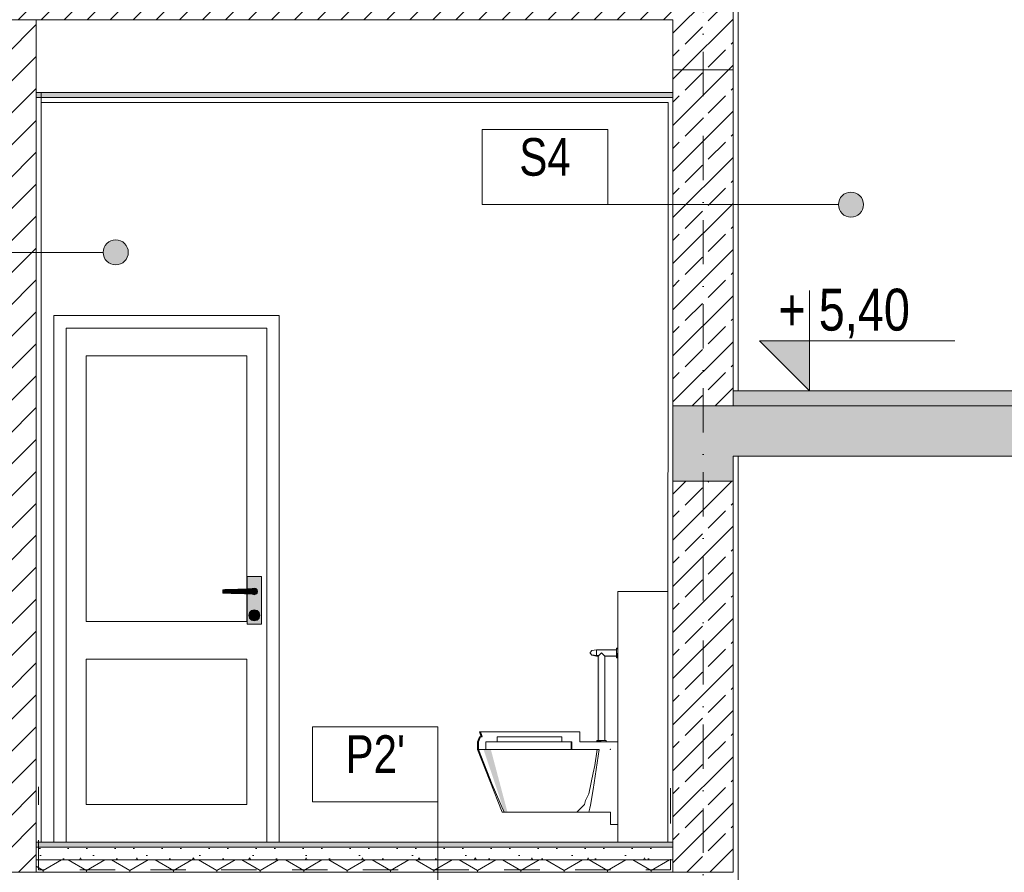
# Model space of a CAD drawing. Header units: millimetres. Extents: x -126680 to -83680, y 18016 to 39016.
# Tile 14 of 121: x -114755 to -110828, y 29192 to 32592. Entities that reach past the tile are written whole.
import ezdxf

# ---------------------------------------------------------------- set-up
doc = ezdxf.new("R2010")
doc.units = ezdxf.units.MM
doc.header["$MEASUREMENT"] = 0
doc.linetypes.add('Kropki i Kreski', pattern=[335.138881, 176.388884, -88.194442, 0, -70.555556])
doc.linetypes.add('Przerywana', pattern=[282.222223, 141.111112, -141.111112])
for name, color, linetype, lineweight in [('Nowe_0_Nr_pióra__21', 7, 'Continuous', 20), ('Nowe_Konstrukcja - Schody_Nr_pióra__3', 7, 'Continuous', 13), ('Nowe_Konstrukcja - Stropy_Nr_pióra__21', 7, 'Continuous', 20), ('Nowe_Konstrukcja - Stropy_Nr_pióra__3', 7, 'Continuous', 13), ('Nowe_Konstrukcja - Ściany zew_Nr_pióra__106', 252, 'Continuous', 13), ('Nowe_Konstrukcja - Ściany zew_Nr_pióra__18', 9, 'Continuous', 15), ('Nowe_Konstrukcja - Ściany zew_Nr_pióra__19', 255, 'Continuous', 0), ('Nowe_Konstrukcja - Ściany zew_Nr_pióra__21', 7, 'Continuous', 20), ('Nowe_Konstrukcja - Ściany zew_Nr_pióra__3', 7, 'Continuous', 13), ('Nowe_Osie_Nr_pióra__4', 8, 'Continuous', 13), ('Nowe_Tabelka_Nr_pióra__3', 7, 'Continuous', 13), ('Nowe_Tabelka_Nr_pióra__7', 7, 'Continuous', 35), ('Nowe_Wnętrze - Umeblowanie_Nr_pióra__106', 252, 'Continuous', 13), ('Nowe_Wnętrze - Umeblowanie_Nr_pióra__18', 9, 'Continuous', 15), ('Nowe_Wnętrze - Umeblowanie_Nr_pióra__19', 255, 'Continuous', 0), ('Nowe_Wnętrze - Umeblowanie_Nr_pióra__3', 7, 'Continuous', 13), ('Nowe_zagospodarowanie_Nr_pióra__21', 7, 'Continuous', 20)]:
    doc.layers.add(name, color=color, linetype=linetype, lineweight=lineweight)
for name, color, linetype, lineweight, true_color in [('Nowe_Konstrukcja - Schody_Nr_pióra__116', 7, 'Continuous', 13, 0xcccccc), ('Nowe_Konstrukcja - Stropy_Nr_pióra__23', 7, 'Continuous', 13, 0x858585), ('Nowe_Konstrukcja - Ściany zew_Nr_pióra__102', 7, 'Continuous', 13, 0x3e3e3e), ('Nowe_Konstrukcja - Ściany zew_Nr_pióra__142', 7, 'Continuous', 0, 0xe8e8e8), ('Nowe_Konstrukcja - Ściany zew_Nr_pióra__23', 7, 'Continuous', 13, 0x858585), ('Nowe_Konstrukcja - Ściany zew_Nr_pióra__61', 7, 'Continuous', 18, 0x6a6a6a), ('Nowe_Konstrukcja - Ściany zew_Nr_pióra__62', 7, 'Continuous', 18, 0xaaaaaa), ('Nowe_Wnętrze - Umeblowanie_Nr_pióra__142', 7, 'Continuous', 0, 0xe8e8e8), ('Nowe_Wnętrze - Umeblowanie_Nr_pióra__62', 7, 'Continuous', 18, 0xaaaaaa)]:
    doc.layers.add(name, color=color, linetype=linetype, lineweight=lineweight, true_color=true_color)
doc.layers.add('Nowe_zagospodarowanie', color=7, linetype='Continuous')
doc.styles.add('STYL_AUTOMATYCZNY_2', font='arial.ttf', dxfattribs={"width": 0.8})
pattern_1 = [(45, (0, 0), (-91.92388, 91.92388), []), (45, (-45.96, 45.96), (-91.92388, 91.92388), [97.5, -32.5])]

# ---------------------------------------------------------------- blocks, each defined once
blk = doc.blocks.new('Polilinia_2_2', base_point=(-111439.4, 31854.8))
at = {"layer": 'Nowe_zagospodarowanie', "linetype": 'Continuous', "lineweight": 0, "true_color": 0x000000}
blk.add_hatch(color=18, dxfattribs=at).paths.add_polyline_path([(-111489.4, 31854.8), (-111485.5, 31835.7), (-111474.7, 31819.5), (-111458.5, 31808.6), (-111439.4, 31804.8), (-111420.2, 31808.6), (-111404, 31819.5), (-111393.2, 31835.7), (-111389.4, 31854.8), (-111393.2, 31874), (-111404, 31890.2), (-111420.2, 31901), (-111439.4, 31904.8), (-111458.5, 31901), (-111474.7, 31890.2), (-111485.5, 31874)])
at = {"layer": 'Nowe_zagospodarowanie_Nr_pióra__21', "color": 7, "linetype": 'Continuous', "lineweight": 20, "flags": 128}
blk.add_lwpolyline([(-111489.4, 31854.8), (-112409.8, 31854.8), (-112909.8, 31854.8), (-112909.8, 32104.8), (-112909.8, 32154.8), (-112409.8, 32154.8), (-112409.8, 31854.8)], dxfattribs=at)
at = {"layer": 'Nowe_zagospodarowanie_Nr_pióra__21', "color": 7, "linetype": 'Continuous', "lineweight": 20}
blk.add_circle((-111439.4, 31854.8), 50, dxfattribs=at)
blk = doc.blocks.new('Polilinia_9_2', base_point=(-114372.1, 31664.5))
at = {"layer": 'Nowe_zagospodarowanie', "linetype": 'Continuous', "lineweight": 0, "true_color": 0x000000}
blk.add_hatch(color=18, dxfattribs=at).paths.add_polyline_path([(-114422.1, 31664.5), (-114418.3, 31645.4), (-114407.4, 31629.2), (-114391.2, 31618.3), (-114372.1, 31614.5), (-114352.9, 31618.3), (-114336.7, 31629.2), (-114325.9, 31645.4), (-114322.1, 31664.5), (-114325.9, 31683.6), (-114336.7, 31699.9), (-114352.9, 31710.7), (-114372.1, 31714.5), (-114391.2, 31710.7), (-114407.4, 31699.9), (-114418.3, 31683.6)])
at = {"layer": 'Nowe_zagospodarowanie_Nr_pióra__21', "color": 7, "linetype": 'Continuous', "lineweight": 20, "flags": 128}
blk.add_lwpolyline([(-114422.1, 31664.5), (-115342.6, 31664.5), (-115842.6, 31664.5), (-115842.6, 31914.5), (-115842.6, 31964.5), (-115342.6, 31964.5), (-115342.6, 31664.5)], dxfattribs=at)
at = {"layer": 'Nowe_zagospodarowanie_Nr_pióra__21', "color": 7, "linetype": 'Continuous', "lineweight": 20}
blk.add_circle((-114372.1, 31664.5), 50, dxfattribs=at)
blk = doc.blocks.new('Polilinia_16_2', base_point=(-113086.7, 28489.9))
at = {"layer": 'Nowe_zagospodarowanie', "linetype": 'Continuous', "lineweight": 0, "true_color": 0x000000}
blk.add_hatch(color=18, dxfattribs=at).paths.add_polyline_path([(-113136.7, 28489.9), (-113132.9, 28470.7), (-113122.1, 28454.5), (-113105.9, 28443.7), (-113086.7, 28439.9), (-113067.6, 28443.7), (-113051.4, 28454.5), (-113040.6, 28470.7), (-113036.7, 28489.9), (-113040.6, 28509), (-113051.4, 28525.2), (-113067.6, 28536.1), (-113086.7, 28539.9), (-113105.9, 28536.1), (-113122.1, 28525.2), (-113132.9, 28509)])
at = {"layer": 'Nowe_zagospodarowanie_Nr_pióra__21', "color": 7, "linetype": 'Continuous', "lineweight": 20, "flags": 128}
blk.add_lwpolyline([(-113086.7, 28539.9), (-113086.7, 29473), (-113586.7, 29473), (-113586.7, 29723), (-113586.7, 29773), (-113086.7, 29773), (-113086.7, 29473)], dxfattribs=at)
at = {"layer": 'Nowe_zagospodarowanie_Nr_pióra__21', "color": 7, "linetype": 'Continuous', "lineweight": 20}
blk.add_circle((-113086.7, 28489.9), 50, dxfattribs=at)

msp = doc.modelspace()

# ---------------------------------------------------------------- hatches: boundary and pattern name
at = {"layer": 'Nowe_Konstrukcja - Schody_Nr_pióra__116', "linetype": 'Continuous', "lineweight": 13, "true_color": 0xcccccc}
msp.add_hatch(color=254, dxfattribs=at).paths.add_polyline_path([(-111909.5, 31052.3), (-110269, 31052.3), (-110269, 31112.3), (-111909.5, 31112.3)])
at = {"layer": 'Nowe_Konstrukcja - Stropy_Nr_pióra__23', "linetype": 'Continuous', "lineweight": 13, "true_color": 0x858585}
h = msp.add_hatch(dxfattribs=at)
h.set_pattern_fill('Beton_zbrojony_0002', color=252, style=0, pattern_type=2)
h.set_pattern_definition(pattern_1)
h.paths.add_polyline_path([(-122049.5, 32392.3), (-121809.5, 32392.3), (-121809.5, 32592.3), (-112149.5, 32592.3), (-112149.5, 32392.3), (-111909.5, 32392.3), (-111909.5, 32592.3), (-111909.5, 32792.3), (-122049.5, 32792.3), (-122049.5, 32592.3)])
h = msp.add_hatch(dxfattribs=at)
h.set_pattern_fill('Beton_zbrojony_0002', color=252, style=0, pattern_type=2)
h.set_pattern_definition(pattern_1)
h.paths.add_polyline_path([(-112149.5, 32392.3), (-112149.5, 31052.3), (-112029.5, 31052.3), (-111909.5, 31052.3), (-111909.5, 32392.3)])
at = {"layer": 'Nowe_Konstrukcja - Stropy_Nr_pióra__23', "linetype": 'Continuous', "lineweight": 0, "true_color": 0xe0e0e0}
for points in [[(-112149.2, 32302.3), (-114689.2, 32302.3), (-114689.2, 32282.3), (-112149.2, 32282.3)], [(-112149.5, 29312.3), (-114689.5, 29312.3), (-114689.5, 29292.3), (-112149.5, 29292.3)]]:
    msp.add_hatch(color=254, dxfattribs=at).paths.add_polyline_path(points)
at = {"layer": 'Nowe_Konstrukcja - Stropy_Nr_pióra__23', "linetype": 'Continuous', "lineweight": 13, "true_color": 0x858585}
h = msp.add_hatch(dxfattribs=at)
h.set_pattern_fill('Beton_zbrojony_0002', color=252, style=0, pattern_type=2)
h.set_pattern_definition(pattern_1)
h.paths.add_polyline_path([(-112149.5, 31052.3), (-112149.5, 30751.9), (-111909.5, 30751.9), (-111909.5, 30852.3), (-111869, 30852.3), (-110633.1, 30852.3), (-108038.5, 29335.9), (-107484.7, 29012.3), (-107469, 29012.3), (-107469, 28992.3), (-105849.5, 28992.3), (-105849.5, 28792.3), (-105609.5, 28792.3), (-105609.5, 28992.3), (-100413.9, 28992.3), (-95969.5, 28992.3), (-95969.5, 28792.5), (-95969.5, 28792.3), (-95829.5, 28792.3), (-95768.4, 28792.3), (-95709.5, 28792.3), (-95709.5, 29192.3), (-95709.5, 30212.3), (-95969.5, 30212.3), (-95969.5, 29192.3), (-100413.9, 29192.3), (-105729.5, 29192.3), (-107469, 29192.3), (-107469, 29312.3), (-107499, 29312.3), (-107499, 29415.9), (-107779, 29415.9), (-107779, 29475.9), (-107779, 29579.6), (-108059, 29579.6), (-108059, 29639.6), (-108059, 29743.2), (-108339, 29743.2), (-108339, 29906.8), (-108619, 29906.8), (-108619, 29966.8), (-108619, 30070.5), (-108723.7, 30070.5), (-108899, 30070.5), (-108899, 30130.5), (-108899, 30234.1), (-109179, 30234.1), (-109179, 30294.1), (-109179, 30397.7), (-109459, 30397.7), (-109459, 30457.7), (-109459, 30561.4), (-109739, 30561.4), (-109739, 30621.4), (-109739, 30725), (-110019, 30725), (-110019, 30785), (-110019, 30888.6), (-110299, 30888.6), (-110299, 31052.3), (-111909.5, 31052.3)])
h = msp.add_hatch(dxfattribs=at)
h.set_pattern_fill('Beton_zbrojony_0002', color=252, style=0, pattern_type=2)
h.set_pattern_definition(pattern_1)
h.paths.add_polyline_path([(-112149.5, 29192.3), (-111909.5, 29192.3), (-111909.5, 30751.9), (-112029.5, 30751.9), (-112149.5, 30751.9)])
h = msp.add_hatch(dxfattribs=at)
h.set_pattern_fill('Beton_lekki_0002', color=252, style=0, pattern_type=2)
h.set_pattern_definition([(0, (0, 0), (0, 389.7114), [24.375, -200.625]), (0, (112.5, 194.86), (0, 389.7114), [24.375, -200.625]), (60, (0, 0), (-337.5, 194.8557), [24.375, -200.625]), (60, (225, 0), (-337.5, 194.8557), [24.375, -200.625]), (120, (24.37, 0), (337.5, 194.8557), [24.375, -200.625]), (120, (249.38, 0), (337.5, 194.8557), [24.375, -200.625]), (0, (0, 37.5), (0, 75), [0, -75, 0, -112.5]), (45, (37.5, 37.5), (-53.03301, 53.03301), [0, -56.25, 0, -93.75])])
h.paths.add_polyline_path([(-112149.5, 29292.3), (-114689.5, 29292.3), (-114689.5, 29242.3), (-112149.5, 29242.3)])
h = msp.add_hatch(dxfattribs=at)
h.set_pattern_fill('Styropian_0002', color=252, style=0, pattern_type=2)
h.set_pattern_definition([(90, (0, 0), (-173.20508, 0), [100, -200]), (90, (-86.6, 150), (-173.20508, 0), [100, -200]), (150, (-4e-14, 100), (86.60254, 150), [100, -200]), (150, (-173.2, 100), (86.60254, 150), [100, -200]), (210, (0, 0), (-86.60254, 150), [100, -200]), (210, (-173.2, -7e-14), (-86.60254, 150), [100, -200])])
h.paths.add_polyline_path([(-112149.5, 29242.3), (-114689.5, 29242.3), (-114689.5, 29192.3), (-112149.5, 29192.3)])
at = {"layer": 'Nowe_Konstrukcja - Ściany zew_Nr_pióra__102', "linetype": 'Continuous', "lineweight": 13, "true_color": 0x3e3e3e}
for points in [[(-113826, 30323.5), (-113827.3, 30322.3), (-113825.9, 30322.3), (-113825.5, 30322.7)], [(-113825.9, 30302.3), (-113827.3, 30302.3), (-113826, 30301), (-113825.5, 30301.9)], [(-113819.5, 30300.3), (-113825.5, 30301.9), (-113826, 30301), (-113819.5, 30299.3)], [(-113813.5, 30301.9), (-113819.5, 30300.3), (-113819.5, 30299.3), (-113813, 30301)], [(-113809.1, 30306.3), (-113813.5, 30301.9), (-113813, 30301), (-113808.3, 30305.8)], [(-113826.5, 30226.3), (-113825.6, 30229.8), (-113826.4, 30230.3), (-113827.5, 30226.3)], [(-113825.6, 30222.8), (-113826.5, 30226.3), (-113827.5, 30226.3), (-113826.4, 30222.3)], [(-113823, 30220.2), (-113825.6, 30222.8), (-113826.4, 30222.3), (-113823.5, 30219.4)], [(-113819.5, 30219.3), (-113823, 30220.2), (-113823.5, 30219.4), (-113819.5, 30218.3)], [(-113816, 30220.2), (-113819.5, 30219.3), (-113819.5, 30218.3), (-113815.5, 30219.4)], [(-113813.4, 30222.8), (-113816, 30220.2), (-113815.5, 30219.4), (-113812.6, 30222.3)]]:
    msp.add_hatch(color=250, dxfattribs=at).paths.add_polyline_path(points)
at = {"layer": 'Nowe_Konstrukcja - Ściany zew_Nr_pióra__106', "linetype": 'Continuous', "lineweight": 13}
for points in [[(-113836.8, 30207.3), (-113839.5, 30217.3), (-113841.5, 30217.3), (-113838.6, 30206.3)], [(-113829.5, 30200), (-113836.8, 30207.3), (-113838.6, 30206.3), (-113830.5, 30198.2)], [(-113816, 30232.3), (-113813.4, 30229.8), (-113812.6, 30230.3), (-113815.5, 30233.2)], [(-113819.5, 30197.3), (-113829.5, 30200), (-113830.5, 30198.2), (-113819.5, 30195.3)], [(-113809.5, 30200), (-113819.5, 30197.3), (-113819.5, 30195.3), (-113808.5, 30198.2)]]:
    msp.add_hatch(color=252, dxfattribs=at).paths.add_polyline_path(points)
at = {"layer": 'Nowe_Konstrukcja - Ściany zew_Nr_pióra__142', "linetype": 'Continuous', "lineweight": 0, "true_color": 0xe8e8e8}
msp.add_hatch(color=254, dxfattribs=at).paths.add_polyline_path([(-113802.2, 30227.3), (-113799.5, 30217.3), (-113797.5, 30217.3), (-113800.5, 30228.3)])
at = {"layer": 'Nowe_Konstrukcja - Ściany zew_Nr_pióra__18', "linetype": 'Continuous', "lineweight": 15}
h = msp.add_hatch(color=9, dxfattribs=at)
h.paths.add_polyline_path([(-113848, 30182.3), (-113791, 30182.3), (-113791, 30372.3), (-113848, 30372.3), (-113848, 30322.2), (-113844.5, 30322.3), (-113827.3, 30322.3), (-113826, 30323.5), (-113819.5, 30325.3), (-113813, 30323.5), (-113808.3, 30318.8), (-113806.5, 30312.3), (-113808.3, 30305.8), (-113813, 30301), (-113819.5, 30299.3), (-113826, 30301), (-113827.3, 30302.3), (-113844.5, 30302.3), (-113848, 30302.4)])
h.paths.add_polyline_path([(-113838.6, 30206.3), (-113841.5, 30217.3), (-113838.6, 30228.3), (-113830.5, 30236.3), (-113819.5, 30239.3), (-113808.5, 30236.3), (-113800.5, 30228.3), (-113797.5, 30217.3), (-113800.5, 30206.3), (-113808.5, 30198.2), (-113819.5, 30195.3), (-113830.5, 30198.2)], flags=0)
for points in [[(-113884.6, 30321.1), (-113911, 30320.3), (-113911, 30304.2), (-113884.6, 30303.5)], [(-113857.9, 30321.9), (-113884.6, 30321.1), (-113884.6, 30303.5), (-113857.9, 30302.7)], [(-113844.5, 30322.3), (-113857.9, 30321.9), (-113857.9, 30302.7), (-113844.5, 30302.3)], [(-113819.5, 30302.3), (-113814.5, 30303.6), (-113810.8, 30307.3), (-113809.5, 30312.3), (-113810.8, 30317.3), (-113814.5, 30320.9), (-113819.5, 30322.3), (-113844.5, 30322.3), (-113844.5, 30302.3)], [(-113799.5, 30217.3), (-113802.2, 30207.3), (-113800.5, 30206.3), (-113797.5, 30217.3)]]:
    msp.add_hatch(color=9, dxfattribs=at).paths.add_polyline_path(points)
h = msp.add_hatch(color=9, dxfattribs=at)
h.paths.add_polyline_path([(-113839.5, 30217.3), (-113836.8, 30207.3), (-113829.5, 30200), (-113819.5, 30197.3), (-113809.5, 30200), (-113802.2, 30207.3), (-113799.5, 30217.3), (-113802.2, 30227.3), (-113809.5, 30234.6), (-113819.5, 30237.3), (-113829.5, 30234.6), (-113836.8, 30227.3)])
h.paths.add_polyline_path([(-113827.5, 30226.3), (-113826.4, 30230.3), (-113823.5, 30233.2), (-113819.5, 30234.3), (-113815.5, 30233.2), (-113812.6, 30230.3), (-113811.5, 30226.3), (-113812.6, 30222.3), (-113815.5, 30219.4), (-113819.5, 30218.3), (-113823.5, 30219.4), (-113826.4, 30222.3)], flags=0)
at = {"layer": 'Nowe_Konstrukcja - Ściany zew_Nr_pióra__19', "linetype": 'Continuous', "lineweight": 0}
for points in [[(-113819.5, 30237.3), (-113809.5, 30234.6), (-113808.5, 30236.3), (-113819.5, 30239.3)], [(-113809.5, 30234.6), (-113802.2, 30227.3), (-113800.5, 30228.3), (-113808.5, 30236.3)]]:
    msp.add_hatch(color=255, dxfattribs=at).paths.add_polyline_path(points)
at = {"layer": 'Nowe_Konstrukcja - Ściany zew_Nr_pióra__21', "linetype": 'Continuous', "lineweight": 20}
msp.add_hatch(color=7, dxfattribs=at).paths.add_polyline_path([(-111604.7, 31112.3), (-111604.7, 31312.3), (-111804.7, 31312.3)])
at = {"layer": 'Nowe_Konstrukcja - Ściany zew_Nr_pióra__23', "linetype": 'Continuous', "lineweight": 13, "true_color": 0x858585}
h = msp.add_hatch(dxfattribs=at)
h.set_pattern_fill('Bloczki_ceramiczne_0002', color=252, style=0, pattern_type=2)
h.set_pattern_definition([(45, (0, 0), (-63.63961, 63.63961), [])])
h.paths.add_polyline_path([(-114689.5, 32592.3), (-114809.5, 32592.3), (-114809.5, 29192.4), (-114689.5, 29192.4)])
for points in [[(-113819.5, 30324.3), (-113813.5, 30322.7), (-113813, 30323.5), (-113819.5, 30325.3)], [(-113813.5, 30322.7), (-113809.1, 30318.3), (-113808.3, 30318.8), (-113813, 30323.5)], [(-113819.5, 30233.3), (-113816, 30232.3), (-113815.5, 30233.2), (-113819.5, 30234.3)], [(-113802.2, 30207.3), (-113809.5, 30200), (-113808.5, 30198.2), (-113800.5, 30206.3)]]:
    msp.add_hatch(color=252, dxfattribs=at).paths.add_polyline_path(points)
at = {"layer": 'Nowe_Konstrukcja - Ściany zew_Nr_pióra__61', "linetype": 'Continuous', "lineweight": 18, "true_color": 0x6a6a6a}
for points in [[(-113825.5, 30322.7), (-113819.5, 30324.3), (-113819.5, 30325.3), (-113826, 30323.5)], [(-113825.9, 30302.3), (-113825.5, 30301.9), (-113819.5, 30300.3), (-113813.5, 30301.9), (-113809.1, 30306.3), (-113807.5, 30312.3), (-113809.1, 30318.3), (-113813.5, 30322.7), (-113819.5, 30324.3), (-113825.5, 30322.7), (-113825.9, 30322.3), (-113819.5, 30322.3), (-113814.5, 30320.9), (-113810.8, 30317.3), (-113809.5, 30312.3), (-113810.8, 30307.3), (-113814.5, 30303.6), (-113819.5, 30302.3)], [(-113807.5, 30312.3), (-113809.1, 30306.3), (-113808.3, 30305.8), (-113806.5, 30312.3)], [(-113826.5, 30226.3), (-113825.6, 30222.8), (-113823, 30220.2), (-113819.5, 30219.3), (-113816, 30220.2), (-113813.4, 30222.8), (-113812.5, 30226.3), (-113813.4, 30229.8), (-113816, 30232.3), (-113819.5, 30233.3), (-113823, 30232.3), (-113825.6, 30229.8)], [(-113825.6, 30229.8), (-113823, 30232.3), (-113823.5, 30233.2), (-113826.4, 30230.3)], [(-113812.5, 30226.3), (-113813.4, 30222.8), (-113812.6, 30222.3), (-113811.5, 30226.3)]]:
    msp.add_hatch(color=251, dxfattribs=at).paths.add_polyline_path(points)
at = {"layer": 'Nowe_Konstrukcja - Ściany zew_Nr_pióra__62', "linetype": 'Continuous', "lineweight": 18, "true_color": 0xaaaaaa}
for points in [[(-113936.9, 30319.5), (-113945, 30319.3), (-113945, 30305.3), (-113936.9, 30305)], [(-113911, 30320.3), (-113936.9, 30319.5), (-113936.9, 30305), (-113911, 30304.2)], [(-113836.8, 30227.3), (-113829.5, 30234.6), (-113830.5, 30236.3), (-113838.6, 30228.3)]]:
    msp.add_hatch(color=253, dxfattribs=at).paths.add_polyline_path(points)
at = {"layer": 'Nowe_Wnętrze - Umeblowanie_Nr_pióra__106', "linetype": 'Continuous', "lineweight": 13}
for points in [[(-112479.9, 30067.3), (-112472.5, 30073.6), (-112472.5, 30076.3), (-112477.8, 30069.8)], [(-112472.5, 30058.3), (-112454.5, 30054.6), (-112454.5, 30058.3), (-112472.5, 30060.9)], [(-112454.5, 30058.3), (-112454.5, 30054.6), (-112447.2, 30054.6), (-112443.5, 30058.3)], [(-112425.5, 30058.3), (-112421.8, 30054.6), (-112374.5, 30054.6), (-112374.5, 30058.3)], [(-112369.5, 30067.3), (-112374.5, 30067.3), (-112374.5, 30053.8), (-112369.5, 30053.8)], [(-112369.5, 30053.8), (-112374.5, 30053.8), (-112374.5, 30048.2), (-112369.5, 30048.2)], [(-112929.5, 29712.3), (-112925.3, 29712.3), (-112922.7, 29719), (-112921.6, 29732.3)], [(-112921.6, 29732.3), (-112922.7, 29719), (-112917.4, 29732.3)], [(-112925.3, 29712.3), (-112929.5, 29712.3), (-112929.5, 29682.3), (-112925.3, 29682.3)], [(-112557.2, 29682.3), (-112553, 29682.3), (-112553, 29712.3), (-112557.2, 29712.3)], [(-112448, 29712.3), (-112448, 29717.3), (-112453.6, 29717.3), (-112453.6, 29712.3)], [(-112470.5, 29503.2), (-112467.1, 29522.9), (-112445.8, 29668.9)], [(-112467.8, 29589.3), (-112460.9, 29618.2), (-112454, 29682.3)]]:
    msp.add_hatch(color=252, dxfattribs=at).paths.add_polyline_path(points)
at = {"layer": 'Nowe_Wnętrze - Umeblowanie_Nr_pióra__142', "linetype": 'Continuous', "lineweight": 0, "true_color": 0xe8e8e8}
for points in [[(-112369.5, 30086.3), (-112374.5, 30086.3), (-112374.5, 30080.8), (-112369.5, 30080.8)], [(-112374.5, 30080), (-112454.5, 30080), (-112454.5, 30076.3), (-112374.5, 30076.3)], [(-112925.3, 29682.3), (-112892.1, 29597.9), (-112923.2, 29682.3)], [(-112870, 29541.9), (-112923.2, 29682.3), (-112892.1, 29597.9)]]:
    msp.add_hatch(color=254, dxfattribs=at).paths.add_polyline_path(points)
at = {"layer": 'Nowe_Wnętrze - Umeblowanie_Nr_pióra__18', "linetype": 'Continuous', "lineweight": 15}
for points in [[(-112477.8, 30069.8), (-112479.9, 30069.8), (-112479.9, 30067.3)], [(-112479.9, 30067.3), (-112479.9, 30064.8), (-112477.8, 30064.8)]]:
    msp.add_hatch(color=9, dxfattribs=at).paths.add_polyline_path(points)
at = {"layer": 'Nowe_Wnętrze - Umeblowanie_Nr_pióra__19', "linetype": 'Continuous', "lineweight": 0}
for points in [[(-112821.2, 29432.3), (-112875.9, 29682.3), (-112904.9, 29682.3)], [(-112821.2, 29432.3), (-112809.6, 29432.3), (-112875.9, 29682.3)]]:
    msp.add_hatch(color=255, dxfattribs=at).paths.add_polyline_path(points)
at = {"layer": 'Nowe_Wnętrze - Umeblowanie_Nr_pióra__62', "linetype": 'Continuous', "lineweight": 18, "true_color": 0xaaaaaa}
for points in [[(-112477.8, 30064.8), (-112472.5, 30058.3), (-112472.5, 30060.9), (-112479.9, 30067.3)], [(-112447.2, 30054.6), (-112447.2, 29717.3), (-112443.5, 29717.3), (-112443.5, 30058.3)], [(-112911.8, 29737.6), (-112921.6, 29752.3), (-112914.6, 29732.3), (-112910, 29732.3)], [(-112917, 29752.3), (-112921.6, 29752.3), (-112911.8, 29737.6)], [(-112434.5, 29712.3), (-112434.5, 29717.3), (-112448, 29717.3), (-112448, 29712.3)], [(-112460.9, 29618.2), (-112451.1, 29682.3), (-112454, 29682.3)]]:
    msp.add_hatch(color=253, dxfattribs=at).paths.add_polyline_path(points)

# ---------------------------------------------------------------- linework, layer by layer
at = {"layer": 'Nowe_0_Nr_pióra__21', "color": 7, "linetype": 'Continuous', "lineweight": 20, "flags": 128}
msp.add_lwpolyline([(-111604.7, 31512.3), (-111604.7, 31112.3), (-111604.7, 31312.3), (-111804.7, 31312.3), (-111604.7, 31112.3), (-111604.7, 31312.3), (-111024.5, 31312.3)], dxfattribs=at)
at = {"layer": 'Nowe_Konstrukcja - Schody_Nr_pióra__3', "color": 7, "linetype": 'Continuous', "lineweight": 13}
for p, q in [((-111909.5, 31112.3), (-110269, 31112.3)), ((-111869, 30852.3), (-110633.1, 30852.3))]:
    msp.add_line(p, q, dxfattribs=at)
at = {"layer": 'Nowe_Konstrukcja - Stropy_Nr_pióra__21', "color": 7, "linetype": 'Continuous', "lineweight": 20}
for p, q in [((-111909.5, 32452.3), (-111909.5, 32592.3)), ((-111909.5, 32432.3), (-111909.5, 32452.3)), ((-111909.5, 32412.3), (-111909.5, 32432.3)), ((-111909.5, 29292.3), (-111909.5, 29312.3)), ((-111909.5, 29242.3), (-111909.5, 29292.3)), ((-111909.5, 29192.3), (-111909.5, 29242.3))]:
    msp.add_line(p, q, dxfattribs=at)
at = {"layer": 'Nowe_Konstrukcja - Stropy_Nr_pióra__21', "color": 7, "linetype": 'Continuous', "lineweight": 20, "flags": 128}
for points in [[(-122049.5, 32392.3), (-121809.5, 32392.3), (-121809.5, 32592.3), (-112149.5, 32592.3), (-112149.5, 32392.3), (-111909.5, 32392.3), (-111909.5, 32592.3), (-111909.5, 32792.3), (-122049.5, 32792.3), (-122049.5, 32592.3)], [(-112149.5, 32392.3), (-112149.5, 31052.3), (-112029.5, 31052.3), (-111909.5, 31052.3), (-111909.5, 32392.3)], [(-112149.5, 29192.3), (-111909.5, 29192.3), (-111909.5, 30751.9), (-112029.5, 30751.9), (-112149.5, 30751.9)]]:
    msp.add_lwpolyline(points, close=True, dxfattribs=at)
msp.add_lwpolyline([(-110299, 31052.3), (-111909.5, 31052.3), (-112149.5, 31052.3), (-112149.5, 30751.9), (-111909.5, 30751.9), (-111909.5, 30852.3), (-111869, 30852.3), (-110633.1, 30852.3)], dxfattribs=at)
at = {"layer": 'Nowe_Konstrukcja - Stropy_Nr_pióra__3', "color": 7, "linetype": 'Continuous', "lineweight": 13}
for p, q in [((-114689.5, 32592.3), (-112149.5, 32592.3)), ((-114689.2, 32302.3), (-112149.2, 32302.3)), ((-114689.2, 32302.3), (-112149.2, 32302.3)), ((-114689.2, 32282.3), (-112149.2, 32282.3)), ((-114689.2, 32282.3), (-112149.2, 32282.3)), ((-114689.5, 29292.3), (-112149.5, 29292.3)), ((-114689.5, 29292.3), (-112149.5, 29292.3)), ((-114689.5, 29242.3), (-112149.5, 29242.3)), ((-114689.5, 29242.3), (-112149.5, 29242.3)), ((-121789.5, 29192.3), (-111909.5, 29192.3)), ((-121789.5, 29192.3), (-111909.5, 29192.3))]:
    msp.add_line(p, q, dxfattribs=at)
at = {"layer": 'Nowe_Konstrukcja - Ściany zew_Nr_pióra__21', "color": 7, "linetype": 'Continuous', "lineweight": 20}
msp.add_line((-112169.5, 29312.3), (-112149.5, 29312.3), dxfattribs=at)
at = {"layer": 'Nowe_Konstrukcja - Ściany zew_Nr_pióra__21', "color": 7, "linetype": 'Przerywana', "lineweight": 20, "flags": 128}
msp.add_lwpolyline([(-112159.5, 29527.4), (-112159.5, 29202.3), (-114679.5, 29202.4), (-114679.5, 29533.3)], dxfattribs=at)
at = {"layer": 'Nowe_Konstrukcja - Ściany zew_Nr_pióra__3', "color": 7, "linetype": 'Continuous', "lineweight": 13}
for p, q in [((-111889.5, 31112.3), (-111889.5, 35912.3)), ((-114689.5, 29192.4), (-114689.5, 32592.3)), ((-114689.5, 32592.3), (-114669.5, 32592.3)), ((-114689.5, 29312.3), (-114689.5, 32592.3)), ((-112169.5, 32592.3), (-112149.5, 32592.3)), ((-112149.5, 29192.3), (-112149.5, 32592.3)), ((-112149.5, 29312.3), (-112149.5, 32592.3)), ((-111909.5, 31138), (-111909.5, 32592.3)), ((-111909.5, 31138), (-111909.5, 32592.3)), ((-112149.5, 29312.3), (-112149.5, 32412.3)), ((-112149.5, 29312.3), (-112149.5, 32412.3)), ((-111909.5, 31052.3), (-111909.5, 32412.3)), ((-111909.5, 31052.3), (-111909.5, 32412.3)), ((-114669.5, 29312.3), (-114669.5, 32302.3)), ((-114669.2, 32262.3), (-112169.2, 32262.3)), ((-112169.5, 29312.3), (-112169.2, 32262.3)), ((-113719.5, 31412.3), (-114619.5, 31412.3)), ((-114619.5, 31412.3), (-114619.5, 29312.3)), ((-113719.5, 29312.3), (-113719.5, 31412.3)), ((-114569.5, 31362.3), (-114569.5, 29312.3)), ((-113769.5, 31362.3), (-114569.5, 31362.3)), ((-113769.5, 29312.3), (-113769.5, 31362.3)), ((-114489.5, 30192.3), (-114489.5, 31252.3)), ((-114489.5, 31252.3), (-113849.5, 31252.3)), ((-113849.5, 31252.3), (-113849.5, 30322.1)), ((-111909.5, 29192.3), (-111909.5, 30852.3)), ((-111909.5, 29312.3), (-111909.5, 30852.3)), ((-111909.5, 29312.3), (-111909.5, 30852.3)), ((-111889.5, 27512.3), (-111889.5, 30852.3)), ((-113791, 30372.3), (-113848, 30372.3)), ((-113848, 30372.3), (-113848, 30322.2)), ((-113791, 30182.3), (-113791, 30372.3)), ((-113936.9, 30319.5), (-113945, 30319.3)), ((-113945, 30319.3), (-113945, 30305.3)), ((-113911, 30320.3), (-113936.9, 30319.5)), ((-113884.6, 30321.1), (-113911, 30320.3)), ((-113857.9, 30321.9), (-113884.6, 30321.1)), ((-113844.5, 30322.3), (-113857.9, 30321.9)), ((-113819.5, 30322.3), (-113844.5, 30322.3)), ((-113826, 30323.5), (-113827.3, 30322.3)), ((-113819.5, 30325.3), (-113826, 30323.5)), ((-113825.5, 30322.7), (-113825.9, 30322.3)), ((-113819.5, 30324.3), (-113825.5, 30322.7)), ((-113813, 30323.5), (-113819.5, 30325.3)), ((-113813.5, 30322.7), (-113819.5, 30324.3)), ((-113814.5, 30320.9), (-113819.5, 30322.3)), ((-113810.8, 30317.3), (-113814.5, 30320.9)), ((-113809.1, 30318.3), (-113813.5, 30322.7)), ((-113808.3, 30318.8), (-113813, 30323.5)), ((-113945, 30305.3), (-113936.9, 30305)), ((-113936.9, 30305), (-113911, 30304.2)), ((-113911, 30304.2), (-113884.6, 30303.5)), ((-113884.6, 30303.5), (-113857.9, 30302.7)), ((-113857.9, 30302.7), (-113844.5, 30302.3)), ((-113849.5, 30302.4), (-113849.5, 30192.3)), ((-113848, 30302.4), (-113848, 30182.3)), ((-113844.5, 30302.3), (-113819.5, 30302.3)), ((-113827.3, 30302.3), (-113826, 30301)), ((-113826, 30301), (-113819.5, 30299.3)), ((-113825.9, 30302.3), (-113825.5, 30301.9)), ((-113825.5, 30301.9), (-113819.5, 30300.3)), ((-113819.5, 30302.3), (-113814.5, 30303.6)), ((-113819.5, 30300.3), (-113813.5, 30301.9)), ((-113819.5, 30299.3), (-113813, 30301)), ((-113814.5, 30303.6), (-113810.8, 30307.3)), ((-113813.5, 30301.9), (-113809.1, 30306.3)), ((-113813, 30301), (-113808.3, 30305.8)), ((-113809.5, 30312.3), (-113810.8, 30317.3)), ((-113810.8, 30307.3), (-113809.5, 30312.3)), ((-113807.5, 30312.3), (-113809.1, 30318.3)), ((-113809.1, 30306.3), (-113807.5, 30312.3)), ((-113806.5, 30312.3), (-113808.3, 30318.8)), ((-113808.3, 30305.8), (-113806.5, 30312.3)), ((-113838.6, 30228.3), (-113841.5, 30217.3)), ((-113841.5, 30217.3), (-113838.6, 30206.3)), ((-113836.8, 30227.3), (-113839.5, 30217.3)), ((-113839.5, 30217.3), (-113836.8, 30207.3)), ((-113830.5, 30236.3), (-113838.6, 30228.3)), ((-113838.6, 30206.3), (-113830.5, 30198.2)), ((-113829.5, 30234.6), (-113836.8, 30227.3)), ((-113836.8, 30207.3), (-113829.5, 30200)), ((-113819.5, 30239.3), (-113830.5, 30236.3)), ((-113819.5, 30237.3), (-113829.5, 30234.6)), ((-113826.4, 30230.3), (-113827.5, 30226.3)), ((-113827.5, 30226.3), (-113826.4, 30222.3)), ((-113825.6, 30229.8), (-113826.5, 30226.3)), ((-113826.5, 30226.3), (-113825.6, 30222.8)), ((-113823.5, 30233.2), (-113826.4, 30230.3)), ((-113826.4, 30222.3), (-113823.5, 30219.4)), ((-113823, 30232.3), (-113825.6, 30229.8)), ((-113825.6, 30222.8), (-113823, 30220.2)), ((-113819.5, 30234.3), (-113823.5, 30233.2)), ((-113823.5, 30219.4), (-113819.5, 30218.3)), ((-113819.5, 30233.3), (-113823, 30232.3)), ((-113823, 30220.2), (-113819.5, 30219.3)), ((-113808.5, 30236.3), (-113819.5, 30239.3)), ((-113809.5, 30234.6), (-113819.5, 30237.3)), ((-113815.5, 30233.2), (-113819.5, 30234.3)), ((-113816, 30232.3), (-113819.5, 30233.3)), ((-113819.5, 30219.3), (-113816, 30220.2)), ((-113819.5, 30218.3), (-113815.5, 30219.4)), ((-113813.4, 30229.8), (-113816, 30232.3)), ((-113816, 30220.2), (-113813.4, 30222.8)), ((-113812.6, 30230.3), (-113815.5, 30233.2)), ((-113815.5, 30219.4), (-113812.6, 30222.3)), ((-113812.5, 30226.3), (-113813.4, 30229.8)), ((-113813.4, 30222.8), (-113812.5, 30226.3)), ((-113811.5, 30226.3), (-113812.6, 30230.3)), ((-113812.6, 30222.3), (-113811.5, 30226.3)), ((-113802.2, 30227.3), (-113809.5, 30234.6)), ((-113809.5, 30200), (-113802.2, 30207.3)), ((-113800.5, 30228.3), (-113808.5, 30236.3)), ((-113808.5, 30198.2), (-113800.5, 30206.3)), ((-113799.5, 30217.3), (-113802.2, 30227.3)), ((-113802.2, 30207.3), (-113799.5, 30217.3)), ((-113797.5, 30217.3), (-113800.5, 30228.3)), ((-113800.5, 30206.3), (-113797.5, 30217.3)), ((-113849.5, 30192.3), (-114489.5, 30192.3)), ((-113848, 30182.3), (-113791, 30182.3)), ((-113830.5, 30198.2), (-113819.5, 30195.3)), ((-113829.5, 30200), (-113819.5, 30197.3)), ((-113819.5, 30197.3), (-113809.5, 30200)), ((-113819.5, 30195.3), (-113808.5, 30198.2)), ((-114489.5, 29462.3), (-114489.5, 30042.3)), ((-114489.5, 30042.3), (-113849.5, 30042.3)), ((-113849.5, 30042.3), (-113849.5, 29462.3)), ((-113849.5, 29462.3), (-114489.5, 29462.3)), ((-114689.5, 29312.3), (-112149.5, 29312.3))]:
    msp.add_line(p, q, dxfattribs=at)
at = {"layer": 'Nowe_Konstrukcja - Ściany zew_Nr_pióra__3', "color": 7, "linetype": 'Continuous', "lineweight": 13, "flags": 128}
msp.add_lwpolyline([(-112369, 29382.3), (-112369, 29312.3), (-112369, 30312.3), (-112169.5, 30312.3)], dxfattribs=at)
at = {"layer": 'Nowe_Osie_Nr_pióra__4', "color": 8, "linetype": 'Kropki i Kreski', "lineweight": 13}
msp.add_line((-112029.5, 37157.1), (-112029.5, 21740.9), dxfattribs=at)
at = {"layer": 'Nowe_Wnętrze - Umeblowanie_Nr_pióra__3', "color": 7, "linetype": 'Continuous', "lineweight": 13}
for p, q in [((-112374.5, 30086.3), (-112374.5, 30080.8)), ((-112369.5, 30086.3), (-112374.5, 30086.3)), ((-112369.5, 30086.3), (-112369.5, 30080.8)), ((-112477.8, 30069.8), (-112479.9, 30069.8)), ((-112479.9, 30067.3), (-112477.8, 30069.8)), ((-112479.9, 30067.3), (-112479.9, 30069.8)), ((-112479.9, 30067.3), (-112479.9, 30064.8)), ((-112477.8, 30064.8), (-112479.9, 30067.3)), ((-112479.9, 30064.8), (-112477.8, 30064.8)), ((-112472.5, 30076.3), (-112477.8, 30069.8)), ((-112472.5, 30058.3), (-112477.8, 30064.8)), ((-112454.5, 30080), (-112472.5, 30076.3)), ((-112454.5, 30054.6), (-112472.5, 30058.3)), ((-112454.5, 30080), (-112454.5, 30076.3)), ((-112374.5, 30080), (-112454.5, 30080)), ((-112454.5, 30076.3), (-112454.5, 30067.3)), ((-112454.5, 30067.3), (-112454.5, 30058.3)), ((-112454.5, 30058.3), (-112454.5, 30054.6)), ((-112447.2, 30054.6), (-112454.5, 30054.6)), ((-112447.2, 30054.6), (-112443.5, 30058.3)), ((-112447.2, 30054.6), (-112447.2, 29717.3)), ((-112443.5, 30058.3), (-112434.5, 30067.3)), ((-112434.5, 30067.3), (-112425.5, 30058.3)), ((-112425.5, 30058.3), (-112421.8, 30054.6)), ((-112374.5, 30054.6), (-112421.9, 30054.6)), ((-112421.8, 30054.6), (-112421.8, 29717.3)), ((-112374.5, 30080.8), (-112374.5, 30067.3)), ((-112374.5, 30067.3), (-112374.5, 30053.8)), ((-112374.5, 30053.8), (-112374.5, 30048.2)), ((-112369.5, 30048.2), (-112374.5, 30048.2)), ((-112369.5, 30080.8), (-112369.5, 30067.3)), ((-112369.5, 30067.3), (-112369.5, 30053.8)), ((-112369.5, 30053.8), (-112369.5, 30048.2)), ((-112921.6, 29732.3), (-112929.5, 29712.3)), ((-112922.7, 29719), (-112917.4, 29732.3)), ((-112917, 29752.3), (-112921.6, 29752.3)), ((-112914.6, 29732.3), (-112921.6, 29752.3)), ((-112921.6, 29732.3), (-112917.4, 29732.3)), ((-112917.4, 29732.3), (-112910, 29732.3)), ((-112917, 29752.3), (-112520.8, 29752.3)), ((-112911.8, 29737.6), (-112917, 29752.3)), ((-112910, 29732.3), (-112914.6, 29732.3)), ((-112910, 29732.3), (-112911.8, 29737.6)), ((-112850.6, 29732.3), (-112593, 29732.3)), ((-112850.6, 29712.3), (-112850.6, 29732.3)), ((-112593, 29712.3), (-112593, 29732.3)), ((-112520.8, 29732.3), (-112520.8, 29752.3)), ((-112520.8, 29712.3), (-112520.8, 29732.3)), ((-112929.5, 29712.3), (-112925.3, 29712.3)), ((-112929.5, 29682.3), (-112929.5, 29712.3)), ((-112925.3, 29712.3), (-112922.7, 29719)), ((-112925.3, 29682.3), (-112925.3, 29712.3)), ((-112895.9, 29712.3), (-112850.6, 29712.3)), ((-112895.9, 29682.3), (-112895.9, 29712.3)), ((-112850.6, 29712.3), (-112843.9, 29712.3)), ((-112843.9, 29712.3), (-112828.9, 29712.3)), ((-112828.9, 29712.3), (-112807.6, 29712.3)), ((-112807.6, 29712.3), (-112781.5, 29712.3)), ((-112781.5, 29712.3), (-112751.8, 29712.3)), ((-112751.8, 29712.3), (-112721.3, 29712.3)), ((-112721.3, 29712.3), (-112690.3, 29712.3)), ((-112690.3, 29712.3), (-112656.3, 29712.3)), ((-112656.3, 29712.3), (-112622.8, 29712.3)), ((-112622.8, 29712.3), (-112593, 29712.3)), ((-112593, 29712.3), (-112553, 29712.3)), ((-112553, 29682.3), (-112553, 29712.3)), ((-112520.8, 29712.3), (-112369.5, 29712.3)), ((-112448, 29717.3), (-112453.6, 29717.3)), ((-112453.6, 29712.3), (-112453.6, 29717.3)), ((-112434.5, 29717.3), (-112448, 29717.3)), ((-112421, 29717.3), (-112434.5, 29717.3)), ((-112415.5, 29717.3), (-112421, 29717.3)), ((-112415.5, 29712.3), (-112415.5, 29717.3)), ((-112369.5, 29682.3), (-112369.5, 29712.3)), ((-112831, 29432.3), (-112929.5, 29682.3)), ((-112925.3, 29682.3), (-112929.5, 29682.3)), ((-112870, 29541.9), (-112925.3, 29682.3)), ((-112925.3, 29682.3), (-112895.9, 29682.3)), ((-112894.9, 29682.3), (-112895.9, 29682.3)), ((-112879.9, 29682.3), (-112894.9, 29682.3)), ((-112856, 29682.3), (-112879.9, 29682.3)), ((-112825.3, 29682.3), (-112856, 29682.3)), ((-112790.5, 29682.3), (-112825.3, 29682.3)), ((-112754.1, 29682.3), (-112790.5, 29682.3)), ((-112716.8, 29682.3), (-112754.1, 29682.3)), ((-112679.2, 29682.3), (-112716.8, 29682.3)), ((-112627.8, 29682.3), (-112679.2, 29682.3)), ((-112585.3, 29682.3), (-112627.8, 29682.3)), ((-112557.2, 29682.3), (-112585.3, 29682.3)), ((-112553, 29682.3), (-112557.2, 29682.3)), ((-112553, 29682.3), (-112443.9, 29682.3)), ((-112443.9, 29682.3), (-112467.1, 29522.9)), ((-112467.1, 29522.9), (-112443.9, 29682.3)), ((-112460.9, 29618.2), (-112451.1, 29682.3)), ((-112369.5, 29682.3), (-112369, 29682.3)), ((-112369, 29382.3), (-112369, 29682.3)), ((-112467.8, 29589.3), (-112460.9, 29618.2)), ((-112485.1, 29505.1), (-112467.8, 29589.3)), ((-112823.3, 29432.3), (-112870, 29541.9)), ((-112497.7, 29478.8), (-112485.1, 29505.1)), ((-112467.1, 29522.9), (-112478.1, 29459.4)), ((-112478.1, 29459.4), (-112467.1, 29522.9)), ((-112532.4, 29432.3), (-112502.4, 29463.1)), ((-112502.4, 29463.1), (-112497.7, 29478.8)), ((-112478.1, 29459.4), (-112480.4, 29447.4)), ((-112480.4, 29447.4), (-112478.1, 29459.4)), ((-112828.5, 29432.3), (-112831, 29432.3)), ((-112823.3, 29432.3), (-112828.5, 29432.3)), ((-112484.6, 29432.3), (-112823.3, 29432.3)), ((-112480.4, 29447.4), (-112484.6, 29432.3)), ((-112484.6, 29432.3), (-112480.4, 29447.4)), ((-112484.6, 29432.3), (-112398.8, 29432.3)), ((-112398.8, 29382.3), (-112398.8, 29432.3)), ((-112398.8, 29382.3), (-112369, 29382.3))]:
    msp.add_line(p, q, dxfattribs=at)
msp.add_point((-112398.8, 29682.3), dxfattribs=at)

# ---------------------------------------------------------------- block references
at = {"layer": 'Nowe_zagospodarowanie', "color": 7, "linetype": 'Continuous', "lineweight": 20}
for name, p in [('Polilinia_2_2', (-111439.4, 31854.8)), ('Polilinia_9_2', (-114372.1, 31664.5)), ('Polilinia_16_2', (-113086.7, 28489.9))]:
    msp.add_blockref(name, p, dxfattribs=at)

# ---------------------------------------------------------------- texts
at = {"layer": 'Nowe_Tabelka_Nr_pióra__3', "color": 7, "linetype": 'Continuous', "lineweight": 13, "insert": (-111728.9, 31321.4), "char_height": 167.1876, "attachment_point": 7, "style": 'STYL_AUTOMATYCZNY_2'}
msp.add_mtext('\\A1;{\\pql;\\fArial|b0|i0|c238|p0;\\W0.800000;+ 5\\fArial|b0|i0|c238|p0;\\W0.800000;,\\fArial|b0|i0|c238|p0;\\W0.800000;40}', dxfattribs=at)
at = {"layer": 'Nowe_Tabelka_Nr_pióra__7', "color": 7, "linetype": 'Continuous', "lineweight": 35, "char_height": 150, "attachment_point": 8, "style": 'STYL_AUTOMATYCZNY_2'}
for s, insert in [('\\A1;{\\pqc;\\fArial|b0|i0|c238|p0;\\W0.800000;S4}', (-112659.8, 31968)), ("\\A1;{\\pqc;\\fArial|b0|i0|c238|p0;\\W0.800000;P2'}", (-113336.7, 29588.8))]:
    msp.add_mtext(s, dxfattribs=dict(at, insert=insert))

doc.saveas('drawing.dxf')
